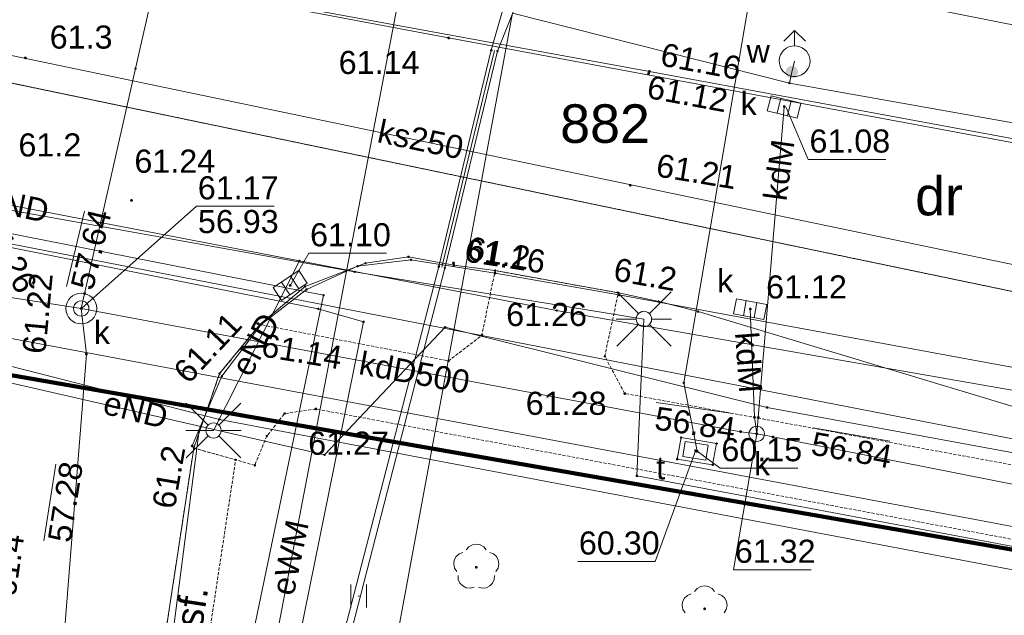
# Paper-space layout 'A-01 PLAN SYTUACYJNY' of a CAD drawing. Header units: millimetres. Extents: x 0 to 900, y 0 to 750.
# Tile 86 of 105: x 501 to 565, y 585 to 624. Entities that reach past the tile are written whole.
import ezdxf
from ezdxf.xclip import XClip

# ---------------------------------------------------------------- set-up
doc = ezdxf.new("R2010")
doc.units = ezdxf.units.MM
doc.header["$MEASUREMENT"] = 0
doc.header["$XCLIPFRAME"] = 0
for name, pattern in [('KROPK2', [1000, 50, -950]), ('PRZER1-1', [1, 0.5, -0.5]), ('PRZER2-1', [1.5, 1, -0.5]), ('PRZER3-1', [4000, 3000, -1000])]:
    doc.linetypes.add(name, pattern=pattern)
doc.layers.add('0_Nr_pióra__60', color=7, linetype='Continuous', lineweight=100, true_color=0xcbfe00)
doc.layers.add('A_mapa_Nr_pióra__2', color=8, linetype='Continuous', lineweight=13)
doc.layers.add('A_podrys', color=7, linetype='Continuous')
doc.styles.add('STYL_AUTOMATYCZNY_1', font='arial.ttf')

# ---------------------------------------------------------------- blocks, each defined once
blk = doc.blocks.new('Rysunek_3_3', base_point=(-1239.757, 488.381))
at = {"layer": 'A_mapa_Nr_pióra__2', "linetype": 'Continuous', "lineweight": 13}
for points in [[(528.912, 622.847), (528.915, 622.824), (528.924, 622.802), (528.938, 622.784), (528.957, 622.769), (528.979, 622.76), (529.002, 622.757), (529.025, 622.76), (529.047, 622.769), (529.066, 622.784), (529.08, 622.802), (529.089, 622.824), (529.092, 622.847), (529.089, 622.871), (529.08, 622.892), (529.066, 622.911), (529.047, 622.925), (529.025, 622.934), (529.002, 622.937), (528.979, 622.934), (528.957, 622.925), (528.938, 622.911), (528.924, 622.892), (528.915, 622.871)], [(501.439, 621.55), (501.442, 621.527), (501.451, 621.505), (501.465, 621.486), (501.484, 621.472), (501.506, 621.463), (501.529, 621.46), (501.552, 621.463), (501.574, 621.472), (501.593, 621.486), (501.607, 621.505), (501.616, 621.527), (501.619, 621.55), (501.616, 621.573), (501.607, 621.595), (501.593, 621.614), (501.574, 621.628), (501.552, 621.637), (501.529, 621.64), (501.506, 621.637), (501.484, 621.628), (501.465, 621.614), (501.451, 621.595), (501.442, 621.573)], [(541.887, 620.535), (541.89, 620.512), (541.899, 620.49), (541.914, 620.472), (541.932, 620.458), (541.954, 620.449), (541.977, 620.445), (542, 620.449), (542.022, 620.458), (542.041, 620.472), (542.055, 620.49), (542.064, 620.512), (542.067, 620.535), (542.064, 620.559), (542.055, 620.58), (542.041, 620.599), (542.022, 620.613), (542, 620.622), (541.977, 620.625), (541.954, 620.622), (541.932, 620.613), (541.914, 620.599), (541.899, 620.58), (541.89, 620.559)], [(541.947, 620.675), (541.95, 620.652), (541.959, 620.63), (541.974, 620.612), (541.992, 620.598), (542.014, 620.589), (542.037, 620.585), (542.06, 620.589), (542.082, 620.598), (542.101, 620.612), (542.115, 620.63), (542.124, 620.652), (542.127, 620.675), (542.124, 620.699), (542.115, 620.72), (542.101, 620.739), (542.082, 620.753), (542.06, 620.762), (542.037, 620.765), (542.014, 620.762), (541.992, 620.753), (541.974, 620.739), (541.959, 620.72), (541.95, 620.699)], [(551.669, 620.548), (551.677, 620.653), (551.659, 620.755), (551.615, 620.85), (551.547, 620.93), (551.462, 620.989), (551.364, 621.025), (551.259, 621.034), (551.157, 621.015), (551.062, 620.971), (550.982, 620.904), (550.923, 620.818), (550.887, 620.72), (550.878, 620.616), (550.897, 620.513), (550.941, 620.418), (551.008, 620.339), (551.094, 620.279), (551.192, 620.243), (551.296, 620.235), (551.399, 620.253), (551.494, 620.297), (551.573, 620.365), (551.633, 620.45)], [(550.695, 618.39), (550.698, 618.366), (550.707, 618.345), (550.721, 618.326), (550.74, 618.312), (550.761, 618.303), (550.785, 618.3), (550.808, 618.303), (550.83, 618.312), (550.848, 618.326), (550.863, 618.345), (550.872, 618.366), (550.875, 618.39), (550.872, 618.413), (550.863, 618.435), (550.848, 618.453), (550.83, 618.468), (550.808, 618.477), (550.785, 618.48), (550.761, 618.477), (550.74, 618.468), (550.721, 618.453), (550.707, 618.435), (550.698, 618.413)], [(540.707, 613.275), (540.71, 613.252), (540.719, 613.23), (540.734, 613.212), (540.752, 613.198), (540.774, 613.189), (540.797, 613.185), (540.82, 613.189), (540.842, 613.198), (540.861, 613.212), (540.875, 613.23), (540.884, 613.252), (540.887, 613.275), (540.884, 613.299), (540.875, 613.32), (540.861, 613.339), (540.842, 613.353), (540.82, 613.362), (540.797, 613.365), (540.774, 613.362), (540.752, 613.353), (540.734, 613.339), (540.719, 613.32), (540.71, 613.299)], [(508.327, 612.295), (508.33, 612.272), (508.339, 612.25), (508.354, 612.232), (508.372, 612.218), (508.394, 612.209), (508.417, 612.205), (508.44, 612.209), (508.462, 612.218), (508.481, 612.232), (508.495, 612.25), (508.504, 612.272), (508.507, 612.295), (508.504, 612.319), (508.495, 612.34), (508.481, 612.359), (508.462, 612.373), (508.44, 612.382), (508.417, 612.385), (508.394, 612.382), (508.372, 612.373), (508.354, 612.359), (508.339, 612.34), (508.33, 612.319)], [(529.227, 608.235), (529.23, 608.212), (529.239, 608.19), (529.254, 608.172), (529.272, 608.158), (529.294, 608.149), (529.317, 608.145), (529.34, 608.149), (529.362, 608.158), (529.381, 608.172), (529.395, 608.19), (529.404, 608.212), (529.407, 608.235), (529.404, 608.259), (529.395, 608.28), (529.381, 608.299), (529.362, 608.313), (529.34, 608.322), (529.317, 608.325), (529.294, 608.322), (529.272, 608.313), (529.254, 608.299), (529.239, 608.28), (529.23, 608.259)], [(531.927, 607.575), (531.93, 607.552), (531.939, 607.53), (531.954, 607.512), (531.972, 607.498), (531.994, 607.489), (532.017, 607.485), (532.04, 607.489), (532.062, 607.498), (532.081, 607.512), (532.095, 607.53), (532.104, 607.552), (532.107, 607.575), (532.104, 607.599), (532.095, 607.62), (532.081, 607.639), (532.062, 607.653), (532.04, 607.662), (532.017, 607.665), (531.994, 607.662), (531.972, 607.653), (531.954, 607.639), (531.939, 607.62), (531.93, 607.599)], [(518.627, 606.775), (518.63, 606.752), (518.639, 606.73), (518.654, 606.712), (518.672, 606.698), (518.694, 606.689), (518.717, 606.685), (518.74, 606.689), (518.762, 606.698), (518.781, 606.712), (518.795, 606.73), (518.804, 606.752), (518.807, 606.775), (518.804, 606.799), (518.795, 606.82), (518.781, 606.839), (518.762, 606.853), (518.74, 606.862), (518.717, 606.865), (518.694, 606.862), (518.672, 606.853), (518.654, 606.839), (518.639, 606.82), (518.63, 606.799)], [(505.287, 606.25), (505.29, 606.227), (505.299, 606.205), (505.314, 606.187), (505.332, 606.172), (505.354, 606.163), (505.377, 606.16), (505.401, 606.163), (505.422, 606.172), (505.441, 606.187), (505.455, 606.205), (505.464, 606.227), (505.467, 606.25), (505.464, 606.273), (505.455, 606.295), (505.441, 606.314), (505.422, 606.328), (505.401, 606.337), (505.377, 606.34), (505.354, 606.337), (505.332, 606.328), (505.314, 606.314), (505.299, 606.295), (505.29, 606.273)], [(539.967, 606.155), (539.97, 606.132), (539.979, 606.11), (539.994, 606.092), (540.012, 606.078), (540.034, 606.069), (540.057, 606.065), (540.08, 606.069), (540.102, 606.078), (540.121, 606.092), (540.135, 606.11), (540.144, 606.132), (540.147, 606.155), (540.144, 606.179), (540.135, 606.2), (540.121, 606.219), (540.102, 606.233), (540.08, 606.242), (540.057, 606.245), (540.034, 606.242), (540.012, 606.233), (539.994, 606.219), (539.979, 606.2), (539.97, 606.179)], [(505.067, 605.275), (505.07, 605.252), (505.079, 605.23), (505.094, 605.212), (505.112, 605.198), (505.134, 605.189), (505.157, 605.185), (505.18, 605.189), (505.202, 605.198), (505.221, 605.212), (505.235, 605.23), (505.244, 605.252), (505.247, 605.275), (505.244, 605.299), (505.235, 605.32), (505.221, 605.339), (505.202, 605.353), (505.18, 605.362), (505.157, 605.365), (505.134, 605.362), (505.112, 605.353), (505.094, 605.339), (505.079, 605.32), (505.07, 605.299)], [(548.493, 605.242), (548.496, 605.219), (548.505, 605.197), (548.52, 605.179), (548.538, 605.164), (548.56, 605.155), (548.583, 605.152), (548.607, 605.155), (548.628, 605.164), (548.647, 605.179), (548.661, 605.197), (548.67, 605.219), (548.673, 605.242), (548.67, 605.266), (548.661, 605.287), (548.647, 605.306), (548.628, 605.32), (548.607, 605.329), (548.583, 605.332), (548.56, 605.329), (548.538, 605.32), (548.52, 605.306), (548.505, 605.287), (548.496, 605.266)], [(516.527, 604.295), (516.53, 604.272), (516.539, 604.25), (516.554, 604.232), (516.572, 604.218), (516.594, 604.209), (516.617, 604.205), (516.64, 604.209), (516.662, 604.218), (516.681, 604.232), (516.695, 604.25), (516.704, 604.272), (516.707, 604.295), (516.704, 604.319), (516.695, 604.34), (516.681, 604.359), (516.662, 604.373), (516.64, 604.382), (516.617, 604.385), (516.594, 604.382), (516.572, 604.373), (516.554, 604.359), (516.539, 604.34), (516.53, 604.319)], [(516.667, 604.235), (516.67, 604.212), (516.679, 604.19), (516.694, 604.172), (516.712, 604.158), (516.734, 604.149), (516.757, 604.145), (516.78, 604.149), (516.802, 604.158), (516.821, 604.172), (516.835, 604.19), (516.844, 604.212), (516.847, 604.235), (516.844, 604.259), (516.835, 604.28), (516.821, 604.299), (516.802, 604.313), (516.78, 604.322), (516.757, 604.325), (516.734, 604.322), (516.712, 604.313), (516.694, 604.299), (516.679, 604.28), (516.67, 604.259)], [(531.067, 603.535), (531.07, 603.512), (531.079, 603.49), (531.094, 603.472), (531.112, 603.458), (531.134, 603.449), (531.157, 603.445), (531.18, 603.449), (531.202, 603.458), (531.221, 603.472), (531.235, 603.49), (531.244, 603.512), (531.247, 603.535), (531.244, 603.559), (531.235, 603.58), (531.221, 603.599), (531.202, 603.613), (531.18, 603.622), (531.157, 603.625), (531.134, 603.622), (531.112, 603.613), (531.094, 603.599), (531.079, 603.58), (531.07, 603.559)], [(505.398, 602.319), (505.401, 602.295), (505.41, 602.274), (505.424, 602.255), (505.443, 602.241), (505.465, 602.232), (505.488, 602.229), (505.511, 602.232), (505.533, 602.241), (505.552, 602.255), (505.566, 602.274), (505.575, 602.295), (505.578, 602.319), (505.575, 602.342), (505.566, 602.364), (505.552, 602.382), (505.533, 602.397), (505.511, 602.405), (505.488, 602.409), (505.465, 602.405), (505.443, 602.397), (505.424, 602.382), (505.41, 602.364), (505.401, 602.342)], [(540.347, 599.755), (540.35, 599.732), (540.359, 599.71), (540.374, 599.692), (540.392, 599.678), (540.414, 599.669), (540.437, 599.665), (540.46, 599.669), (540.482, 599.678), (540.501, 599.692), (540.515, 599.71), (540.524, 599.732), (540.527, 599.755), (540.524, 599.779), (540.515, 599.8), (540.501, 599.819), (540.482, 599.833), (540.46, 599.842), (540.437, 599.845), (540.414, 599.842), (540.392, 599.833), (540.374, 599.819), (540.359, 599.8), (540.35, 599.779)], [(520.287, 598.755), (520.29, 598.732), (520.299, 598.71), (520.314, 598.692), (520.332, 598.678), (520.354, 598.669), (520.377, 598.665), (520.4, 598.669), (520.422, 598.678), (520.441, 598.692), (520.455, 598.71), (520.464, 598.732), (520.467, 598.755), (520.464, 598.779), (520.455, 598.8), (520.441, 598.819), (520.422, 598.833), (520.4, 598.842), (520.377, 598.845), (520.354, 598.842), (520.332, 598.833), (520.314, 598.819), (520.299, 598.8), (520.29, 598.779)], [(548.761, 598.214), (548.764, 598.191), (548.773, 598.169), (548.788, 598.151), (548.806, 598.136), (548.828, 598.127), (548.851, 598.124), (548.875, 598.127), (548.896, 598.136), (548.915, 598.151), (548.929, 598.169), (548.938, 598.191), (548.941, 598.214), (548.938, 598.238), (548.929, 598.259), (548.915, 598.278), (548.896, 598.292), (548.875, 598.301), (548.851, 598.304), (548.828, 598.301), (548.806, 598.292), (548.788, 598.278), (548.773, 598.259), (548.764, 598.238)], [(549.016, 598.196), (549.019, 598.173), (549.028, 598.151), (549.042, 598.133), (549.061, 598.118), (549.083, 598.109), (549.106, 598.106), (549.129, 598.109), (549.151, 598.118), (549.169, 598.133), (549.184, 598.151), (549.193, 598.173), (549.196, 598.196), (549.193, 598.22), (549.184, 598.241), (549.169, 598.26), (549.151, 598.274), (549.129, 598.283), (549.106, 598.286), (549.083, 598.283), (549.061, 598.274), (549.042, 598.26), (549.028, 598.241), (549.019, 598.22)], [(547.863, 597.284), (547.866, 597.261), (547.875, 597.239), (547.89, 597.22), (547.908, 597.206), (547.93, 597.197), (547.953, 597.194), (547.977, 597.197), (547.998, 597.206), (548.017, 597.22), (548.031, 597.239), (548.04, 597.261), (548.043, 597.284), (548.04, 597.307), (548.031, 597.329), (548.017, 597.348), (547.998, 597.362), (547.977, 597.371), (547.953, 597.374), (547.93, 597.371), (547.908, 597.362), (547.89, 597.348), (547.875, 597.329), (547.866, 597.307)], [(548.907, 597.135), (548.91, 597.112), (548.919, 597.09), (548.934, 597.072), (548.952, 597.058), (548.974, 597.049), (548.997, 597.045), (549.02, 597.049), (549.042, 597.058), (549.061, 597.072), (549.075, 597.09), (549.084, 597.112), (549.087, 597.135), (549.084, 597.159), (549.075, 597.18), (549.061, 597.199), (549.042, 597.213), (549.02, 597.222), (548.997, 597.225), (548.974, 597.222), (548.952, 597.213), (548.934, 597.199), (548.919, 597.18), (548.91, 597.159)], [(549.959, 596.928), (549.962, 596.904), (549.971, 596.883), (549.985, 596.864), (550.004, 596.85), (550.025, 596.841), (550.049, 596.838), (550.072, 596.841), (550.094, 596.85), (550.112, 596.864), (550.127, 596.883), (550.136, 596.904), (550.139, 596.928), (550.136, 596.951), (550.127, 596.973), (550.112, 596.991), (550.094, 597.006), (550.072, 597.015), (550.049, 597.018), (550.025, 597.015), (550.004, 597.006), (549.985, 596.991), (549.971, 596.973), (549.962, 596.951)], [(512.267, 596.355), (512.27, 596.332), (512.279, 596.31), (512.294, 596.292), (512.312, 596.278), (512.334, 596.269), (512.357, 596.265), (512.38, 596.269), (512.402, 596.278), (512.421, 596.292), (512.435, 596.31), (512.444, 596.332), (512.447, 596.355), (512.444, 596.379), (512.435, 596.4), (512.421, 596.419), (512.402, 596.433), (512.38, 596.442), (512.357, 596.445), (512.334, 596.442), (512.312, 596.433), (512.294, 596.419), (512.279, 596.4), (512.27, 596.379)], [(544.936, 596.036), (544.94, 596.013), (544.949, 595.991), (544.963, 595.973), (544.981, 595.958), (545.003, 595.949), (545.026, 595.946), (545.05, 595.949), (545.071, 595.958), (545.09, 595.973), (545.104, 595.991), (545.113, 596.013), (545.116, 596.036), (545.113, 596.06), (545.104, 596.081), (545.09, 596.1), (545.071, 596.114), (545.05, 596.123), (545.026, 596.126), (545.003, 596.123), (544.981, 596.114), (544.963, 596.1), (544.949, 596.081), (544.94, 596.06)], [(545.037, 596.007), (545.04, 595.984), (545.049, 595.962), (545.064, 595.944), (545.082, 595.929), (545.104, 595.92), (545.127, 595.917), (545.15, 595.92), (545.172, 595.929), (545.191, 595.944), (545.205, 595.962), (545.214, 595.984), (545.217, 596.007), (545.214, 596.031), (545.205, 596.052), (545.191, 596.071), (545.172, 596.085), (545.15, 596.094), (545.127, 596.097), (545.104, 596.094), (545.082, 596.085), (545.064, 596.071), (545.049, 596.052), (545.04, 596.031)], [(530.797, 588.385), (530.825, 588.39), (530.85, 588.403), (530.87, 588.423), (530.883, 588.448), (530.887, 588.475), (530.883, 588.503), (530.87, 588.528), (530.85, 588.548), (530.825, 588.561), (530.797, 588.565), (530.769, 588.561), (530.744, 588.548), (530.724, 588.528), (530.712, 588.503), (530.707, 588.475), (530.712, 588.448), (530.724, 588.423), (530.744, 588.403), (530.769, 588.39)], [(545.617, 585.685), (545.645, 585.69), (545.67, 585.703), (545.69, 585.723), (545.703, 585.748), (545.707, 585.775), (545.703, 585.803), (545.69, 585.828), (545.67, 585.848), (545.645, 585.861), (545.617, 585.865), (545.589, 585.861), (545.564, 585.848), (545.544, 585.828), (545.532, 585.803), (545.527, 585.775), (545.532, 585.748), (545.544, 585.723), (545.564, 585.703), (545.589, 585.69)]]:
    blk.add_hatch(color=8, dxfattribs=at).paths.add_polyline_path(points)
at = {"layer": '0_Nr_pióra__60', "color": 60, "linetype": 'Continuous', "lineweight": 100, "ltscale": 0.2, "true_color": 0xcbfe00, "flags": 128}
blk.add_lwpolyline([(486.18, 603.451), (711.659, 564.161), (717.884, 453.783), (730.017, 232.355), (621.617, 226.035), (540.957, 240.915), (518.757, 242.155), (516.177, 189.075), (497.662, 185.339), (465.457, 189.575), (468.057, 245.175), (273.097, 254.535), (153.037, 277.335), (147.954, 279.476), (156.418, 401.095), (165.669, 534.017), (166.587, 571.876), (178.647, 571.577), (179.186, 591.797), (167.425, 603.836), (168.104, 630.336), (172.183, 653.996), (181.402, 660.436)], close=True, dxfattribs=at)
at = {"layer": 'A_mapa_Nr_pióra__2', "color": 8, "linetype": 'Continuous', "lineweight": 13, "ltscale": 0.2, "flags": 128}
for points in [[(505.157, 605.275), (508.677, 620.855), (511.817, 634.675), (467.777, 642.415), (469.657, 660.995), (467.377, 717.475), (466.119, 745.1)], [(474.899, 745.1), (479.277, 658.725), (479.837, 646.895), (480.937, 640.515), (484.017, 635.495), (488.717, 631.555), (493.757, 629.515), (542.037, 620.675), (580.317, 613.595), (588.477, 612.235), (624.517, 605.595), (673.157, 596.235), (686.817, 593.695), (687.777, 593.495), (726.057, 586.275), (737.877, 584.515)], [(508.22, 509.221), (504.398, 509.87), (505.721, 517.663), (506.579, 528.682), (510.313, 544.692), (527.277, 633.391), (527.37, 633.883), (496.853, 639.873), (493.656, 641.802), (481.248, 645.071), (479.395, 717.56), (477.958, 745.1)], [(582.577, 586.635), (541.217, 594.415), (541.677, 604.595), (522.897, 607.655), (495.317, 612.595), (489.677, 613.675), (488.477, 614.715), (482.097, 615.955), (426.177, 626.615), (394.877, 632.355)], [(508.224, 509.24), (505.288, 509.739), (511.121, 544.677), (515.528, 565.242), (523.479, 604.413), (520.539, 605.253), (495.139, 610.312), (384.98, 631.427), (372.98, 633.686), (304.661, 646.463), (279.321, 651.182), (242.081, 657.98), (221.081, 661.238), (217.221, 663.058), (170.822, 671.916), (166.782, 671.756), (155.742, 674.835), (147.302, 677.974), (82.262, 691.151), (29.9, 702.044)], [(508.06, 508.355), (500.8, 509.588), (502.642, 518.398), (520.887, 606.143), (481.951, 613.805), (427.051, 624.884), (368.129, 636.206), (325.007, 644.981), (254.307, 658.606), (214.989, 665.958), (143.658, 677.017), (79.037, 690.924), (38.037, 699.359), (29.9, 701.235)], [(508.595, 511.245), (504.182, 511.583), (505.051, 517.899), (528.369, 608.001), (531.772, 622.06), (536.721, 639.276), (328.121, 675.947), (291.083, 682.984), (267.635, 686.659), (251.603, 690.041)], [(172.469, 672.372), (173.773, 673.995), (172.948, 669.673), (316.031, 642.363), (316.481, 644.72), (359.621, 636.486), (480.678, 613.461), (498.878, 609.804), (659.899, 578.459)], [(672.988, 601.304), (673.598, 606.286), (579.921, 620.851), (510.233, 634.698), (398.365, 656.05), (363.367, 662.705), (326.625, 669.902)], [(549.679, 598.854), (528.766, 604.068), (520.953, 595.777), (496.289, 601.421), (495.245, 609.078), (473.659, 613.291), (470.314, 613.989), (397.296, 627.895), (394.927, 626.443), (374.288, 629.801), (372.873, 632.335), (345.249, 636.937), (304.361, 645.283), (302.461, 644.143), (280.441, 648.322), (279.441, 650.102), (278.141, 650.099)], [(314.015, 643.767), (396.795, 625.488), (454.814, 613.129), (505.157, 605.275)], [(491.457, 636.515), (548.625, 625.927), (544.259, 600.454), (545.127, 596.007)], [(763.478, 547.71), (746.835, 572.703), (684.883, 584.081), (634.386, 593.869), (567.797, 607.672), (488.892, 624.142), (469.42, 628.2)], [(534.604, 628.073), (532.166, 621.993), (528.757, 607.907), (503.984, 511.616), (504.596, 506.261), (507.125, 505.023)], [(533.139, 624.449), (515.634, 529.803), (514.591, 528.364)], [(533.139, 624.449), (551.118, 619.914), (585.477, 613.795), (669.537, 598.839), (683.917, 600.08)], [(550.751, 622.627), (551.458, 623.334), (552.165, 622.627)], [(551.458, 622.334), (551.458, 623.334)], [(531.969, 622.026), (528.563, 607.954)], [(551.118, 619.914), (551.278, 620.634), (551.458, 621.334)], [(508.677, 620.855), (505.157, 605.275)], [(550.317, 617.954), (550.557, 618.925)], [(550.997, 617.786), (551.237, 618.757)], [(548.997, 597.135), (549.097, 598.195), (550.777, 618.355)], [(550.916, 618.338), (552.344, 614.953), (557.384, 614.953)], [(536.009, 605.148), (519.317, 608.367), (481.318, 615.695)], [(489.677, 613.675), (495.317, 612.595), (522.897, 607.655)], [(505.202, 605.291), (512.642, 611.914), (517.682, 611.914)], [(504.193, 606.703), (505.368, 611.605)], [(585.277, 556.995), (541.837, 565.175), (540.537, 559.515), (538.557, 556.595), (533.857, 555.735), (522.937, 557.855), (517.777, 559.855), (512.157, 564.875), (510.197, 570.175), (509.677, 577.935), (512.457, 596.215), (514.137, 601.055), (516.757, 604.235), (519.697, 606.715), (523.597, 608.215), (526.397, 608.635), (529.337, 608.095), (532.017, 607.735), (540.017, 606.295), (542.637, 605.735), (545.197, 605.075), (584.497, 593.215)], [(518.712, 606.778), (519.93, 608.867), (524.97, 608.867)], [(519.317, 608.367), (513.742, 597.357)], [(832.778, 551.906), (748.358, 556.223), (700.019, 566.221), (584.839, 587.516), (496.46, 604.112), (463.62, 607.33)], [(519.286, 606.554), (518.73, 607.386)], [(518.704, 606.165), (518.148, 606.997)], [(541.324, 604.949), (539.909, 606.363)], [(542.031, 604.949), (543.445, 606.363)], [(490.66, 605.272), (500.4, 601.572), (514.12, 598.073), (661.399, 570.159), (719.299, 560.701), (744.378, 557.702), (746.378, 556.523)], [(501.464, 553.079), (501.677, 554.055), (505.497, 602.315), (505.157, 605.275)], [(505.157, 605.275), (547.957, 597.275), (548.997, 597.135)], [(548.136, 604.81), (548.321, 605.793)], [(548.997, 597.135), (548.857, 598.215), (548.573, 605.237)], [(548.824, 604.68), (549.009, 605.663)], [(895.1, 563.249), (886.917, 562.776), (827.911, 560.55), (768.36, 563.609), (711.878, 572.328), (657.379, 582.428), (598.852, 594.153), (536.009, 605.148)], [(541.177, 604.595), (539.877, 604.595)], [(542.177, 604.595), (543.477, 604.595)], [(541.324, 604.242), (539.909, 602.828)], [(542.031, 604.242), (543.445, 602.828)], [(513.388, 597.71), (511.974, 599.125)], [(514.095, 597.71), (515.509, 599.125)], [(542.462, 599.165), (547.452, 598.454)], [(782.958, 560.084), (775.058, 560.564), (771.358, 560.203), (766.978, 561.423), (753.018, 562.263), (752.338, 557.643), (745.578, 556.703), (730.019, 559.102), (721.919, 561.782), (722.738, 567.642), (708.318, 570.661), (675.498, 575.8), (618.999, 586.857), (604.559, 588.737), (549.679, 598.854)], [(513.742, 597.357), (512.799, 597.361), (510.615, 580.473), (512.955, 568.122), (529.675, 561.288)], [(513.242, 597.357), (511.942, 597.357)], [(513.388, 597.003), (511.974, 595.589)], [(514.095, 597.003), (515.509, 595.589)], [(514.242, 597.357), (515.542, 597.357)], [(548.997, 597.135), (547.497, 588.318), (552.537, 588.318)], [(748.981, 558.22), (704.491, 565.009), (649.037, 577.355), (550.057, 596.935), (548.997, 597.135)], [(552.667, 597.535), (557.63, 596.657)], [(545.026, 596.036), (542.417, 588.853), (537.377, 588.853)], [(545.127, 596.007), (546.627, 594.912), (551.667, 594.912)], [(502.721, 590.2), (503.513, 595.178)], [(530.149, 589.602), (530.316, 589.801), (530.541, 589.93), (530.797, 589.975), (531.053, 589.93), (531.278, 589.801), (531.446, 589.602)], [(529.525, 588.207), (529.388, 588.427), (529.334, 588.682), (529.371, 588.939), (529.493, 589.168), (529.685, 589.343), (529.926, 589.44)], [(531.668, 589.44), (531.909, 589.343), (532.102, 589.168), (532.224, 588.939), (532.26, 588.682), (532.206, 588.427), (532.069, 588.207)], [(522.664, 587.352), (522.664, 585.852)], [(523.664, 585.852), (523.664, 587.352)], [(530.66, 587.183), (530.407, 587.12), (530.149, 587.148), (529.916, 587.262), (529.735, 587.449), (529.629, 587.686), (529.61, 587.945)], [(531.984, 587.945), (531.965, 587.686), (531.859, 587.449), (531.679, 587.262), (531.445, 587.148), (531.187, 587.12), (530.935, 587.183)], [(544.345, 585.507), (544.208, 585.727), (544.154, 585.982), (544.191, 586.239), (544.313, 586.468), (544.505, 586.643), (544.746, 586.74)], [(544.969, 586.902), (545.136, 587.101), (545.361, 587.23), (545.617, 587.275), (545.873, 587.23), (546.098, 587.101), (546.266, 586.902)], [(546.488, 586.74), (546.729, 586.643), (546.922, 586.468), (547.044, 586.239), (547.08, 585.982), (547.026, 585.727), (546.889, 585.507)]]:
    blk.add_lwpolyline(points, dxfattribs=at)
at = {"layer": 'A_mapa_Nr_pióra__2', "color": 8, "linetype": 'KROPK2', "lineweight": 13, "ltscale": 0.2, "flags": 128}
for points in [[(895.1, 510.771), (874.039, 518.528), (863.879, 522.307), (853.017, 526.255), (845.057, 528.775), (792.277, 545.455), (786.298, 548.324), (731.438, 566.702), (711.118, 573.521), (576.198, 604.175), (485.179, 623.131), (484.138, 643.651), (484.098, 644.531), (449.997, 650.935), (352.198, 669.302), (306.081, 677.963), (249.859, 688.52), (235.099, 691.279), (189.14, 699.897), (180.784, 701.378), (161.26, 705.495), (159.621, 696.615), (155.662, 674.935), (152.723, 658.235), (148.164, 632.295), (147.186, 592.335), (146.687, 572.355), (145.907, 540.323), (82.849, 560.452), (29.9, 577.346)], [(29.9, 577.346), (82.849, 560.452), (145.907, 540.323), (146.687, 572.355), (147.186, 592.335), (148.164, 632.295), (152.723, 658.235), (155.662, 674.935), (159.621, 696.615), (161.26, 705.495), (180.784, 701.378), (189.14, 699.897), (235.099, 691.279), (249.859, 688.52), (306.081, 677.963), (352.198, 669.302), (449.997, 650.935), (484.098, 644.531), (484.138, 643.651), (485.179, 623.131), (576.198, 604.175), (711.118, 573.521), (711.659, 564.161), (717.884, 453.783), (730.017, 232.355), (734.411, 157.472)]]:
    blk.add_lwpolyline(points, dxfattribs=at)
at = {"layer": 'A_mapa_Nr_pióra__2', "color": 8, "linetype": 'PRZER1-1', "lineweight": 13, "ltscale": 0.2, "flags": 128}
for points in [[(172.183, 653.996), (181.402, 660.436), (278.748, 642.235), (486.18, 603.451), (711.659, 564.161), (711.118, 573.521), (576.198, 604.175), (485.179, 623.131), (484.138, 643.651), (484.098, 644.531), (449.997, 650.935), (352.198, 669.302), (351.082, 669.512), (330.334, 673.408), (315.559, 676.183), (306.081, 677.963), (299.216, 679.252), (262.916, 686.068), (249.859, 688.52), (235.099, 691.279), (189.14, 699.897), (180.784, 701.378), (161.26, 705.495), (159.621, 696.615), (155.662, 674.935), (152.723, 658.235), (148.164, 632.295), (147.186, 592.335), (146.687, 572.355), (145.907, 540.323), (161.935, 535.208), (165.669, 534.017), (166.587, 571.876), (178.647, 571.577), (179.186, 591.797), (167.425, 603.836), (168.104, 630.336)], [(396.461, 198.683), (318.142, 209.02), (144.644, 231.921), (147.954, 279.476), (156.418, 401.095), (165.669, 534.017), (166.587, 571.876), (178.647, 571.577), (179.186, 591.797), (167.425, 603.836), (168.104, 630.336), (172.183, 653.996), (181.402, 660.436), (278.748, 642.235), (486.18, 603.451), (711.659, 564.161), (717.884, 453.783), (730.017, 232.355), (516.177, 189.075), (497.662, 185.339)]]:
    blk.add_lwpolyline(points, close=True, dxfattribs=at)
at = {"layer": 'A_mapa_Nr_pióra__2', "color": 8, "linetype": 'Continuous', "lineweight": 13, "ltscale": 0.2, "flags": 128}
for points in [[(486.18, 603.451), (711.659, 564.161), (717.884, 453.783), (730.017, 232.355), (621.617, 226.035), (540.957, 240.915), (518.757, 242.155), (516.177, 189.075), (497.662, 185.339), (465.457, 189.575), (468.057, 245.175), (273.097, 254.535), (153.037, 277.335), (147.954, 279.476), (156.418, 401.095), (165.669, 534.017), (166.587, 571.876), (178.647, 571.577), (179.186, 591.797), (167.425, 603.836), (168.104, 630.336), (172.183, 653.996), (181.402, 660.436)], [(576.198, 604.175), (485.179, 623.131), (484.138, 643.651), (583.817, 623.016), (613.137, 615.737), (710.125, 591.659), (809.691, 560.319), (843.777, 549.695), (842.117, 549.275), (792.177, 547.255), (786.298, 548.324), (731.438, 566.702), (711.118, 573.521)], [(711.659, 564.161), (711.118, 573.521), (576.198, 604.175), (485.179, 623.131), (486.18, 603.451)], [(528.957, 622.831), (528.957, 622.863), (528.986, 622.892), (529.018, 622.892), (529.047, 622.863), (529.047, 622.831), (529.018, 622.802), (528.986, 622.802)], [(531.727, 622.044), (531.727, 622.076), (531.756, 622.105), (531.787, 622.105), (531.817, 622.076), (531.817, 622.044), (531.787, 622.015), (531.756, 622.015)], [(532.121, 621.977), (532.121, 622.009), (532.15, 622.038), (532.182, 622.038), (532.211, 622.009), (532.211, 621.977), (532.182, 621.948), (532.15, 621.948)], [(551.458, 622.334), (551.631, 622.319), (551.8, 622.274), (551.958, 622.2), (552.101, 622.1), (552.224, 621.977), (552.324, 621.834), (552.397, 621.676), (552.443, 621.508), (552.458, 621.334), (552.443, 621.161), (552.397, 620.992), (552.324, 620.834), (552.214, 620.679), (552.076, 620.548), (551.916, 620.445), (551.74, 620.375), (551.553, 620.339), (551.363, 620.339), (551.176, 620.375), (551, 620.445), (550.84, 620.548), (550.702, 620.679), (550.592, 620.834), (550.513, 621.007), (550.468, 621.192), (550.459, 621.382), (550.486, 621.57), (550.548, 621.75), (550.643, 621.914), (550.768, 622.058), (550.917, 622.175), (551.086, 622.263), (551.269, 622.316)], [(508.632, 620.84), (508.632, 620.871), (508.661, 620.9), (508.693, 620.9), (508.722, 620.871), (508.722, 620.84), (508.693, 620.81), (508.661, 620.81)], [(551.073, 619.898), (551.073, 619.93), (551.102, 619.959), (551.134, 619.959), (551.163, 619.93), (551.163, 619.898), (551.134, 619.869), (551.102, 619.869)], [(551.628, 617.63), (549.686, 618.11), (549.926, 619.081), (551.868, 618.601)], [(526.352, 608.62), (526.352, 608.651), (526.381, 608.68), (526.413, 608.68), (526.442, 608.651), (526.442, 608.62), (526.413, 608.59), (526.381, 608.59)], [(526.512, 608.42), (526.512, 608.451), (526.541, 608.48), (526.573, 608.48), (526.602, 608.451), (526.602, 608.42), (526.573, 608.39), (526.541, 608.39)], [(519.272, 608.351), (519.272, 608.383), (519.301, 608.412), (519.333, 608.412), (519.362, 608.383), (519.362, 608.351), (519.333, 608.322), (519.301, 608.322)], [(523.052, 608.02), (523.052, 608.051), (523.081, 608.08), (523.113, 608.08), (523.142, 608.051), (523.142, 608.02), (523.113, 607.99), (523.081, 607.99)], [(523.552, 608.2), (523.552, 608.231), (523.581, 608.26), (523.613, 608.26), (523.642, 608.231), (523.642, 608.2), (523.613, 608.17), (523.581, 608.17)], [(528.324, 607.986), (528.324, 608.017), (528.353, 608.046), (528.384, 608.046), (528.414, 608.017), (528.414, 607.986), (528.384, 607.956), (528.353, 607.956)], [(528.712, 607.891), (528.712, 607.923), (528.741, 607.952), (528.773, 607.952), (528.802, 607.923), (528.802, 607.891), (528.773, 607.862), (528.741, 607.862)], [(529.292, 608.08), (529.292, 608.111), (529.321, 608.14), (529.353, 608.14), (529.382, 608.111), (529.382, 608.08), (529.353, 608.05), (529.321, 608.05)], [(531.972, 607.72), (531.972, 607.751), (532.001, 607.78), (532.033, 607.78), (532.062, 607.751), (532.062, 607.72), (532.033, 607.69), (532.001, 607.69)], [(519.826, 606.916), (518.164, 605.804), (517.608, 606.635), (519.27, 607.747)], [(522.852, 607.64), (522.852, 607.671), (522.881, 607.7), (522.913, 607.7), (522.942, 607.671), (522.942, 607.64), (522.913, 607.61), (522.881, 607.61)], [(519.652, 606.7), (519.652, 606.731), (519.681, 606.76), (519.713, 606.76), (519.742, 606.731), (519.742, 606.7), (519.713, 606.67), (519.681, 606.67)], [(519.732, 606.5), (519.732, 606.531), (519.761, 606.56), (519.793, 606.56), (519.822, 606.531), (519.822, 606.5), (519.793, 606.47), (519.761, 606.47)], [(520.842, 606.127), (520.842, 606.159), (520.871, 606.188), (520.903, 606.188), (520.932, 606.159), (520.932, 606.127), (520.903, 606.098), (520.871, 606.098)], [(539.972, 606.28), (539.972, 606.311), (540.001, 606.34), (540.033, 606.34), (540.062, 606.311), (540.062, 606.28), (540.033, 606.25), (540.001, 606.25)], [(549.463, 604.56), (547.497, 604.93), (547.682, 605.913), (549.648, 605.543)], [(505.157, 605.775), (505.287, 605.758), (505.407, 605.708), (505.511, 605.629), (505.59, 605.525), (505.64, 605.405), (505.657, 605.275), (505.64, 605.146), (505.59, 605.025), (505.511, 604.922), (505.407, 604.842), (505.287, 604.793), (505.157, 604.775), (505.028, 604.793), (504.907, 604.842), (504.804, 604.922), (504.724, 605.025), (504.674, 605.146), (504.657, 605.275), (504.674, 605.405), (504.724, 605.525), (504.804, 605.629), (504.907, 605.708), (505.028, 605.758)], [(520.494, 605.237), (520.494, 605.269), (520.523, 605.298), (520.555, 605.298), (520.584, 605.269), (520.584, 605.237), (520.555, 605.208), (520.523, 605.208)], [(542.592, 605.72), (542.592, 605.751), (542.621, 605.78), (542.653, 605.78), (542.682, 605.751), (542.682, 605.72), (542.653, 605.69), (542.621, 605.69)], [(535.964, 605.132), (535.964, 605.164), (535.993, 605.193), (536.025, 605.193), (536.054, 605.164), (536.054, 605.132), (536.025, 605.103), (535.993, 605.103)], [(541.677, 605.095), (541.807, 605.078), (541.927, 605.028), (542.031, 604.949), (542.11, 604.845), (542.16, 604.725), (542.177, 604.595), (542.16, 604.466), (542.11, 604.345), (542.031, 604.242), (541.927, 604.162), (541.807, 604.113), (541.677, 604.095), (541.548, 604.113), (541.427, 604.162), (541.324, 604.242), (541.244, 604.345), (541.194, 604.466), (541.177, 604.595), (541.194, 604.725), (541.244, 604.845), (541.324, 604.949), (541.427, 605.028), (541.548, 605.078)], [(545.152, 605.06), (545.152, 605.091), (545.181, 605.12), (545.213, 605.12), (545.242, 605.091), (545.242, 605.06), (545.213, 605.03), (545.181, 605.03)], [(516.792, 604.22), (516.792, 604.251), (516.821, 604.28), (516.853, 604.28), (516.882, 604.251), (516.882, 604.22), (516.853, 604.19), (516.821, 604.19)], [(523.434, 604.397), (523.434, 604.429), (523.463, 604.458), (523.495, 604.458), (523.524, 604.429), (523.524, 604.397), (523.495, 604.368), (523.463, 604.368)], [(528.721, 604.052), (528.721, 604.084), (528.75, 604.113), (528.782, 604.113), (528.811, 604.084), (528.811, 604.052), (528.782, 604.023), (528.75, 604.023)], [(505.452, 602.3), (505.452, 602.331), (505.481, 602.36), (505.513, 602.36), (505.542, 602.331), (505.542, 602.3), (505.513, 602.27), (505.481, 602.27)], [(539.092, 602.16), (539.092, 602.191), (539.121, 602.22), (539.153, 602.22), (539.182, 602.191), (539.182, 602.16), (539.153, 602.13), (539.121, 602.13)], [(528.952, 601.86), (528.952, 601.891), (528.981, 601.92), (529.013, 601.92), (529.042, 601.891), (529.042, 601.86), (529.013, 601.83), (528.981, 601.83)], [(514.092, 601.04), (514.092, 601.071), (514.121, 601.1), (514.153, 601.1), (514.182, 601.071), (514.182, 601.04), (514.153, 601.01), (514.121, 601.01)], [(514.232, 600.86), (514.232, 600.891), (514.261, 600.92), (514.293, 600.92), (514.322, 600.891), (514.322, 600.86), (514.293, 600.83), (514.261, 600.83)], [(544.214, 600.438), (544.214, 600.47), (544.243, 600.499), (544.275, 600.499), (544.304, 600.47), (544.304, 600.438), (544.275, 600.409), (544.243, 600.409)], [(549.634, 598.838), (549.634, 598.87), (549.663, 598.899), (549.695, 598.899), (549.724, 598.87), (549.724, 598.838), (549.695, 598.809), (549.663, 598.809)], [(518.312, 598.44), (518.312, 598.471), (518.341, 598.5), (518.373, 598.5), (518.402, 598.471), (518.402, 598.44), (518.373, 598.41), (518.341, 598.41)], [(548.812, 598.2), (548.812, 598.231), (548.841, 598.26), (548.873, 598.26), (548.902, 598.231), (548.902, 598.2), (548.873, 598.17), (548.841, 598.17)], [(549.052, 598.18), (549.052, 598.211), (549.081, 598.24), (549.113, 598.24), (549.142, 598.211), (549.142, 598.18), (549.113, 598.15), (549.081, 598.15)], [(513.742, 597.857), (513.871, 597.84), (513.992, 597.79), (514.095, 597.71), (514.175, 597.607), (514.224, 597.486), (514.242, 597.357), (514.224, 597.228), (514.175, 597.107), (514.095, 597.003), (513.992, 596.924), (513.871, 596.874), (513.742, 596.857), (513.612, 596.874), (513.492, 596.924), (513.388, 597.003), (513.308, 597.107), (513.259, 597.228), (513.242, 597.357), (513.259, 597.486), (513.308, 597.607), (513.388, 597.71), (513.492, 597.79), (513.612, 597.84)], [(514.075, 598.057), (514.075, 598.089), (514.104, 598.118), (514.136, 598.118), (514.165, 598.089), (514.165, 598.057), (514.136, 598.028), (514.104, 598.028)], [(548.997, 597.635), (549.127, 597.618), (549.247, 597.568), (549.351, 597.489), (549.43, 597.385), (549.48, 597.265), (549.497, 597.135), (549.48, 597.006), (549.43, 596.885), (549.351, 596.782), (549.247, 596.702), (549.127, 596.653), (548.997, 596.635), (548.868, 596.653), (548.747, 596.702), (548.644, 596.782), (548.564, 596.885), (548.514, 597.006), (548.497, 597.135), (548.514, 597.265), (548.564, 597.385), (548.644, 597.489), (548.747, 597.568), (548.868, 597.618)], [(512.754, 597.345), (512.754, 597.377), (512.783, 597.406), (512.815, 597.406), (512.844, 597.377), (512.844, 597.345), (512.815, 597.316), (512.783, 597.316)], [(517.152, 596.98), (517.152, 597.011), (517.181, 597.04), (517.213, 597.04), (517.242, 597.011), (517.242, 596.98), (517.213, 596.95), (517.181, 596.95)], [(544.054, 596.878), (544.054, 596.91), (544.083, 596.939), (544.115, 596.939), (544.144, 596.91), (544.144, 596.878), (544.115, 596.849), (544.083, 596.849)], [(547.912, 597.26), (547.912, 597.291), (547.941, 597.32), (547.973, 597.32), (548.002, 597.291), (548.002, 597.26), (547.973, 597.23), (547.941, 597.23)], [(550.012, 596.92), (550.012, 596.951), (550.041, 596.98), (550.073, 596.98), (550.102, 596.951), (550.102, 596.92), (550.073, 596.89), (550.041, 596.89)], [(546.139, 595.134), (543.839, 595.494), (544.099, 596.894), (546.399, 596.514)], [(545.69, 595.426), (544.208, 595.659), (544.363, 596.647), (545.845, 596.414)], [(546.354, 596.498), (546.354, 596.53), (546.383, 596.559), (546.415, 596.559), (546.444, 596.53), (546.444, 596.498), (546.415, 596.469), (546.383, 596.469)], [(512.412, 596.2), (512.412, 596.231), (512.441, 596.26), (512.473, 596.26), (512.502, 596.231), (512.502, 596.2), (512.473, 596.17), (512.441, 596.17)], [(520.908, 595.761), (520.908, 595.793), (520.938, 595.822), (520.969, 595.822), (520.998, 595.793), (520.998, 595.761), (520.969, 595.732), (520.938, 595.732)], [(515.132, 595.44), (515.132, 595.471), (515.161, 595.5), (515.193, 595.5), (515.222, 595.471), (515.222, 595.44), (515.193, 595.41), (515.161, 595.41)], [(516.372, 595.08), (516.372, 595.111), (516.401, 595.14), (516.433, 595.14), (516.462, 595.111), (516.462, 595.08), (516.433, 595.05), (516.401, 595.05)], [(543.794, 595.478), (543.794, 595.51), (543.823, 595.539), (543.855, 595.539), (543.884, 595.51), (543.884, 595.478), (543.855, 595.449), (543.823, 595.449)], [(546.094, 595.118), (546.094, 595.15), (546.123, 595.179), (546.155, 595.179), (546.184, 595.15), (546.184, 595.118), (546.155, 595.089), (546.123, 595.089)], [(541.172, 594.4), (541.172, 594.431), (541.201, 594.46), (541.233, 594.46), (541.262, 594.431), (541.262, 594.4), (541.233, 594.37), (541.201, 594.37)]]:
    blk.add_lwpolyline(points, close=True, dxfattribs=at)
at = {"layer": 'A_mapa_Nr_pióra__2', "color": 8, "linetype": 'PRZER1-1', "lineweight": 13, "ltscale": 0.2, "flags": 128}
blk.add_lwpolyline([(895.1, 552.298), (882.637, 551.628), (872.778, 540.387), (874.039, 518.528), (863.879, 522.307), (853.017, 526.255), (852.457, 537.915), (842.117, 549.275), (792.177, 547.255), (786.298, 548.324), (731.438, 566.702), (711.118, 573.521), (576.198, 604.175), (485.179, 623.131), (484.138, 643.651), (484.098, 644.531), (531.747, 635.495), (590.637, 624.476), (612.937, 620.277), (649.577, 613.338), (710.477, 601.801), (773.316, 589.883), (808.396, 587.745), (892.615, 592.428), (895.1, 592.557)], dxfattribs=at)
at = {"layer": 'A_mapa_Nr_pióra__2', "color": 8, "linetype": 'PRZER3-1', "lineweight": 13, "ltscale": 0.2, "flags": 128}
for points in [[(679.858, 594.776), (529.002, 622.847), (493.755, 629.505)], [(512.357, 596.355), (514.277, 600.875), (516.837, 604.235), (519.777, 606.515), (523.097, 608.035), (526.557, 608.435), (532.017, 607.575), (540.057, 606.155), (601.577, 594.835), (622.257, 591.195), (674.937, 581.235)]]:
    blk.add_lwpolyline(points, dxfattribs=at)
at = {"layer": 'A_mapa_Nr_pióra__2', "color": 8, "linetype": 'PRZER2-1', "lineweight": 13, "ltscale": 0.2, "flags": 128}
for points in [[(516.417, 595.095), (515.177, 595.455), (512.457, 596.215), (514.137, 601.055), (516.757, 604.235), (528.997, 601.875), (531.157, 603.535), (532.017, 607.735), (540.017, 606.295), (539.137, 602.175), (540.437, 599.755), (583.857, 591.755), (601.477, 588.575), (620.977, 584.935), (674.257, 574.955), (730.097, 564.455), (730.917, 559.695), (730.397, 554.835), (727.057, 554.855), (726.137, 554.855), (726.077, 558.615), (725.297, 560.155), (724.077, 560.795), (679.837, 569.055), (639.737, 576.495), (639.317, 574.155), (632.257, 575.595), (632.737, 577.915), (582.877, 587.055), (520.377, 598.755), (518.357, 598.455), (517.197, 596.995)], [(512.457, 596.215), (515.177, 595.455), (512.477, 577.635), (512.857, 570.975), (514.317, 566.355), (518.897, 562.375), (523.797, 560.955), (534.497, 558.695), (536.637, 558.855), (537.717, 560.235), (539.437, 568.575), (587.757, 559.475), (709.937, 536.815), (708.917, 529.195), (706.137, 529.495), (706.497, 534.095), (678.977, 539.335), (585.277, 556.995), (541.837, 565.175), (540.537, 559.515), (538.557, 556.595), (533.857, 555.735), (522.937, 557.855), (517.777, 559.855), (512.157, 564.875), (510.197, 570.175), (509.677, 577.935)], [(523.177, 586.648), (523.157, 586.608), (523.197, 586.608)]]:
    blk.add_lwpolyline(points, close=True, dxfattribs=at)
at = {"layer": 'A_mapa_Nr_pióra__2', "color": 8, "linetype": 'Continuous', "lineweight": 13, "ltscale": 0.2, "flags": 128}
blk.add_lwpolyline([(505.157, 604.275, -1), (505.157, 606.275, -1)], format="xyb", close=True, dxfattribs=at)
at = {"layer": 'A_mapa_Nr_pióra__2', "color": 8, "linetype": 'Continuous', "lineweight": 13, "attachment_point": 7, "style": 'STYL_AUTOMATYCZNY_1'}
for s, insert, char_height in [('\\A1;{\\pql;\\fArial|b0|i0|c238|p0;\\W1.000000;61.3}', (503.107, 622.132), 1.5), ('\\A1;{\\pql;\\fArial|b0|i0|c238|p0;\\W1.000000;61.14}', (521.865, 620.483), 1.5), ('\\A1;{\\pql;\\fArial|b0|i0|c238|p0;\\W1.000000;w}', (548.338, 621.242), 1.5), ('\\A1;{\\pql;\\fArial|b0|i0|c238|p0;\\W1.000000;k}', (547.952, 617.845), 1.5), ('\\A1;{\\pql;\\fArial|b0|i0|c238|p0;\\W1.000000;882}', (536.24, 615.999), 2.5), ('\\A1;{\\pql;\\fArial|b0|i0|c238|p0;\\W1.000000;61.08}', (552.422, 615.381), 1.5), ('\\A1;{\\pql;\\fArial|b0|i0|c238|p0;\\W1.000000;61.2}', (501.078, 615.128), 1.5), ('\\A1;{\\pql;\\fArial|b0|i0|c238|p0;\\W1.000000;61.24}', (508.606, 614.075), 1.5), ('\\A1;{\\pql;\\fArial|b0|i0|c238|p0;\\W1.000000;61.17}', (512.72, 612.342), 1.5), ('\\A1;{\\pql;\\fArial|b0|i0|c238|p0;\\W1.000000;dr}', (559.283, 611.29), 2.5), ('\\A1;{\\pql;\\fArial|b0|i0|c238|p0;\\W1.000000;56.93}', (512.729, 610.151), 1.5), ('\\A1;{\\pql;\\fArial|b0|i0|c238|p0;\\W1.000000;61.10}', (520.008, 609.295), 1.5), ('\\A1;{\\pql;\\fArial|b0|i0|c238|p0;\\W1.000000;k}', (546.425, 606.32), 1.5), ('\\A1;{\\pql;\\fArial|b0|i0|c238|p0;\\W1.000000;61.12}', (549.609, 605.906), 1.5), ('\\A1;{\\pql;\\fArial|b0|i0|c238|p0;\\W1.000000;61.26}', (532.735, 604.118), 1.5), ('\\A1;{\\pql;\\fArial|b0|i0|c238|p0;\\W1.000000;k}', (505.973, 602.978), 1.5), ('\\A1;{\\pql;\\fArial|b0|i0|c238|p0;\\W1.000000;61.28}', (534.006, 598.351), 1.5), ('\\A1;{\\pql;\\fArial|b0|i0|c238|p0;\\W1.000000;61.27}', (519.884, 595.762), 1.5), ('\\A1;{\\pql;\\fArial|b0|i0|c238|p0;\\W1.000000;60.15}', (546.705, 595.34), 1.5), ('\\A1;{\\pql;\\fArial|b0|i0|c238|p0;\\W1.000000;k}', (548.823, 594.437), 1.5), ('\\A1;{\\pql;\\fArial|b0|i0|c238|p0;\\W1.000000;t}', (542.47, 594.166), 1.5), ('\\A1;{\\pql;\\fArial|b0|i0|c238|p0;\\W1.000000;60.30}', (537.455, 589.28), 1.5), ('\\A1;{\\pql;\\fArial|b0|i0|c238|p0;\\W1.000000;61.32}', (547.575, 588.745), 1.5)]:
    blk.add_mtext(s, dxfattribs=dict(at, insert=insert, char_height=char_height))
for s, insert, char_height, rotation in [('\\A1;{\\pql;\\fArial|b0|i0|c238|p0;\\W1.000000;61.16}', (542.664, 621.05), 1.5, 349.47771), ('\\A1;{\\pql;\\fArial|b0|i0|c238|p0;\\W1.000000;61.12}', (541.793, 618.941), 1.5, 349.55867), ('\\A1;{\\pql;\\fArial|b0|i0|c238|p0;\\W1.000000;ks250}', (524.293, 616.071), 1.5, 348.20979), ('\\A1;{\\pql;\\fArial|b0|i0|c238|p0;\\W1.000000;kdM}', (550.941, 612.206), 1.5, 82.17379), ('\\A1;{\\pql;\\fArial|b0|i0|c238|p0;\\W1.000000;61.21}', (542.388, 613.845), 1.5, 350.67761), ('\\A1;{\\pql;\\fArial|b0|i0|c238|p0;\\W1.000000;2eND}', (497.617, 611.922), 1.5, 348.03177), ('\\A1;{\\pql;\\fArial|b0|i0|c238|p0;\\W1.000000;61.26}', (498.572, 610.746), 1.5, 297.77695), ('\\A1;{\\pql;\\fArial|b0|i0|c238|p0;\\W1.000000;57.64}', (505.927, 606.377), 1.5, 76.51693), ('\\A1;{\\pql;\\fArial|b0|i0|c238|p0;\\W1.000000;61.16}', (529.961, 608.323), 1.5, 351.22967), ('\\A1;{\\pql;\\fArial|b0|i0|c238|p0;\\W1.000000;61.2}', (530.112, 608.475), 1.5, 349.98389), ('\\A1;{\\pql;\\fArial|b0|i0|c238|p0;\\W1.000000;61.2}', (539.625, 607.09), 1.5, 349.98389), ('\\A1;{\\pql;\\fArial|b0|i0|c238|p0;\\W1.000000;61.22}', (502.838, 602.283), 1.5, 84.56333), ('\\A1;{\\pql;\\fArial|b0|i0|c238|p0;\\W1.000000;61.11}', (512.125, 600.292), 1.5, 46.86084), ('\\A1;{\\pql;\\fArial|b0|i0|c238|p0;\\W1.000000;eND}', (516.158, 600.738), 1.5, 62.08778), ('\\A1;{\\pql;\\fArial|b0|i0|c238|p0;\\W1.000000;61.14}', (516.765, 602.16), 1.5, 350.58861), ('\\A1;{\\pql;\\fArial|b0|i0|c238|p0;\\W1.000000;kdM}', (547.564, 603.695), 1.5, 274.21531), ('\\A1;{\\pql;\\fArial|b0|i0|c238|p0;\\W1.000000;kdD500}', (523.095, 601.006), 1.5, 349.69134), ('\\A1;{\\pql;\\fArial|b0|i0|c238|p0;\\W1.000000;eND}', (506.471, 598.447), 1.5, 346.0573), ('\\A1;{\\pql;\\fArial|b0|i0|c238|p0;\\W1.000000;56.84}', (542.299, 597.408), 1.5, 351.88922), ('\\A1;{\\pql;\\fArial|b0|i0|c238|p0;\\W1.000000;56.84}', (552.446, 595.785), 1.5, 349.96698), ('\\A1;{\\pql;\\fArial|b0|i0|c238|p0;\\W1.000000;61.2}', (511.244, 592.192), 1.5, 80.14801), ('\\A1;{\\pql;\\fArial|b0|i0|c238|p0;\\W1.000000;57.28}', (504.475, 590.009), 1.5, 80.95643), ('\\A1;{\\pql;\\fArial|b0|i0|c238|p0;\\W1.000000;eWM}', (518.953, 586.556), 1.5, 78.11851), ('\\A1;{\\pql;\\fArial|b0|i0|c238|p0;\\W1.000000;61.4}', (500.898, 586.476), 1.5, 81.76664), ('\\A1;{\\pql;\\fArial|b0|i0|c238|p0;\\W1.000000;asf.}', (512.81, 583.089), 1.8, 81.17485)]:
    blk.add_mtext(s, dxfattribs=dict(at, insert=insert, char_height=char_height, rotation=rotation))

psp = doc.layouts.new('A-01 PLAN SYTUACYJNY')

# ---------------------------------------------------------------- block references
at = {"layer": 'A_podrys', "color": 37, "linetype": 'Continuous', "lineweight": 5, "true_color": 0x656532}
ref = psp.add_blockref('Rysunek_3_3', (-1239.757, 488.381), dxfattribs=at)
XClip(ref).set_block_clipping_path([(29.90003743, 157.4723136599), (895.1, 745.1)])

doc.saveas('drawing.dxf')
